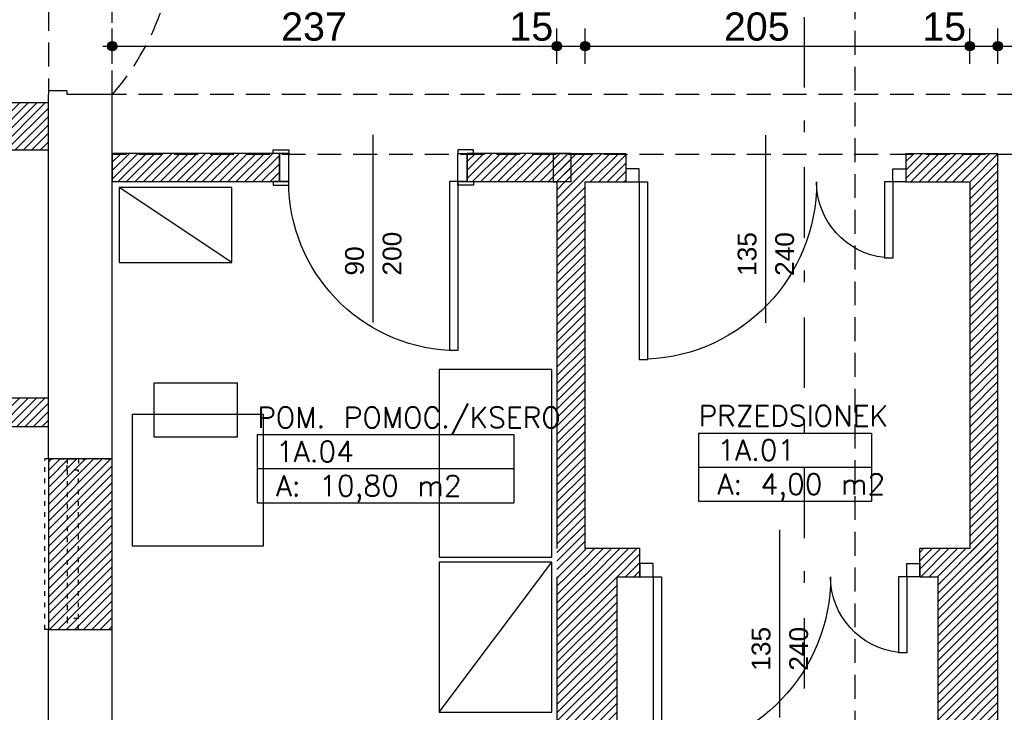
# Model space of a CAD drawing. Header units: inches. Extents: x 18487 to 24863, y 1480 to 5771.
# Tile 9 of 51: x 21151 to 21675, y 2413 to 2781. Entities that reach past the tile are written whole.
import ezdxf
from ezdxf.enums import TextEntityAlignment as Align

# ---------------------------------------------------------------- set-up
doc = ezdxf.new("R2010")
doc.units = ezdxf.units.IN
doc.header["$MEASUREMENT"] = 0
for name, pattern in [('CENTER2', [80, 37.5, -17.5, 6.25, -18.75]), ('DASHED', [19.05, 12.7, -6.35]), ('Przerywana', [6, 2.5, -3.5])]:
    doc.linetypes.add(name, pattern=pattern)
for name, color, linetype in [('_T meble', 7, 'Continuous'), ('_T sciany', 7, 'Continuous'), ('AA_PRZ_SCIANY_030', 7, 'Continuous'), ('AA_PRZERYWANE', 7, 'Continuous'), ('AA_STOLARKA DRZW_009', 7, 'Continuous'), ('AA_WIDOK_009', 7, 'Continuous'), ('ArchiCAD', 7, 'Continuous'), ('Window-Door Markers', 7, 'Continuous')]:
    doc.layers.add(name, color=color, linetype=linetype)
doc.styles.add('GENERATED_STYLE_16', font='txt')
doc.styles.add('GENERATED_STYLE_17', font='arial.ttf')
doc.styles.add('GENERATED_STYLE_20', font='txt')
doc.styles.get("Standard").update_dxf_attribs({"font": 'txt', "bigfont": 'BIGFONT.SHX'})
doc.dimstyles.new('Dimstyle_7', dxfattribs={"dimtxt": 15, "dimasz": 9.5, "dimexe": 0.18, "dimexo": 0.5, "dimgap": 0.09, "dimtad": 1, "dimdec": 0, "dimzin": 0, "dimdsep": 46, "dimtxsty": 'GENERATED_STYLE_20', "dimblk": 'ARROWHEAD_11', "dimblk1": 'ARROWHEAD_11', "dimblk2": 'ARROWHEAD_11', "dimcen": 0.09, "dimclrd": 220, "dimclre": 220, "dimclrt": 220, "dimadec": 1, "dimazin": 0, "dimtfac": 1, "dimtdec": 4, "dimtmove": 0, "dimatfit": 3, "dimfxl": 0, "dimtolj": 1, "dimtzin": 0, "dimarcsym": 0})
doc.dimstyles.new('Dimstyle_9', dxfattribs={"dimtxt": 15, "dimasz": 9.5, "dimexe": 0.18, "dimexo": 0.5, "dimgap": 0.09, "dimtad": 1, "dimtih": 1, "dimtoh": 1, "dimdec": 0, "dimzin": 0, "dimdsep": 46, "dimtxsty": 'GENERATED_STYLE_20', "dimblk": 'ARROWHEAD_11', "dimblk1": 'ARROWHEAD_11', "dimblk2": 'ARROWHEAD_11', "dimcen": 0.09, "dimclrd": 220, "dimclre": 220, "dimclrt": 220, "dimadec": 1, "dimazin": 0, "dimtfac": 1, "dimtdec": 4, "dimtmove": 0, "dimatfit": 3, "dimfxl": 0, "dimtolj": 1, "dimtzin": 0, "dimarcsym": 0})
pattern_1 = [(45, (0, 0), (-2.24506403, 2.24506403), [])]

# ---------------------------------------------------------------- blocks, each defined once
blk = doc.blocks.new('POM. POMOC._KSERO_1A.04_167', base_point=(21345.66, 2551.35))
at = {"layer": '_T sciany', "color": 160, "linetype": 'Continuous'}
for p, q in [((21277.39, 2560.41), (21277.39, 2524.17)), ((21277.39, 2560.41), (21413.94, 2560.41)), ((21413.94, 2560.41), (21413.94, 2524.17)), ((21277.39, 2542.29), (21413.94, 2542.29)), ((21277.39, 2524.17), (21413.94, 2524.17))]:
    blk.add_line(p, q, dxfattribs=at)
at = {"color": 0}
for tag in ['floor_f', 'ROOM_PERIM', 'ROOM_WALLS_SURF', 'ROOM_DOORS_SURF', 'ROOM_WINDS_SURF', 'ROOM_BASELEV', 'ROOM_HEIGHT', 'ROOM_NET_AREA', 'ROOM_REDUCED_AREA', 'ROOM_CALC_AREA', 'ROOM_VOLUME']:
    blk.add_attdef(tag, text='', height=200, dxfattribs=at).set_placement((21345.66, 2494.21), align=Align.BOTTOM_LEFT)
at = {"layer": '_T sciany', "color": 160}
for tag, p in [('ROOM_NAME', (21277.39, 2574.97)), ('ROOM_NUMBER', (21287.39, 2556.85)), ('ROOM_AREA', (21287.39, 2538.73))]:
    blk.add_attdef(tag, text='', height=11, dxfattribs=at).set_placement(p, align=Align.TOP_LEFT)
blk = doc.blocks.new('PRZEDSIONEK_1A.01_168', base_point=(21558.34, 2552.22))
at = {"layer": '_T sciany', "color": 160, "linetype": 'Continuous'}
for p, q in [((21512.32, 2561.28), (21512.32, 2525.04)), ((21512.32, 2561.28), (21604.36, 2561.28)), ((21604.36, 2561.28), (21604.36, 2525.04)), ((21512.32, 2543.16), (21604.36, 2543.16)), ((21512.32, 2525.04), (21604.36, 2525.04))]:
    blk.add_line(p, q, dxfattribs=at)
at = {"color": 0}
for tag in ['floor_f', 'ROOM_PERIM', 'ROOM_WALLS_SURF', 'ROOM_DOORS_SURF', 'ROOM_WINDS_SURF', 'ROOM_BASELEV', 'ROOM_HEIGHT', 'ROOM_NET_AREA', 'ROOM_REDUCED_AREA', 'ROOM_CALC_AREA', 'ROOM_VOLUME']:
    blk.add_attdef(tag, text='', height=200, dxfattribs=at).set_placement((21558.34, 2495.07), align=Align.BOTTOM_LEFT)
at = {"layer": '_T sciany', "color": 160}
for tag, p in [('ROOM_NAME', (21512.32, 2575.84)), ('ROOM_NUMBER', (21522.32, 2557.72)), ('ROOM_AREA', (21522.32, 2539.6))]:
    blk.add_attdef(tag, text='', height=11, dxfattribs=at).set_placement(p, align=Align.TOP_LEFT)
blk = doc.blocks.new('D1 -Tr 65_7')
at = {"color": 140, "linetype": 'Continuous'}
for p, q in [((45, 90), (40.555, 90)), ((40.555, 0), (40.555, 90)), ((45, 0), (45, 90)), ((-53.255, 0), (-53.255, 1.905)), ((-53.255, 1.905), (-45, 1.905)), ((-53.255, 0), (-53.255, 1.905)), ((-53.255, 1.905), (-45, 1.905)), ((-45, 0), (-53.255, 0)), ((-45, 0), (-53.255, 0)), ((-50, 0), (-45, 0)), ((-50, -15), (-50, 0)), ((-50, 0), (-45, 0)), ((-50, -15), (-50, 0)), ((-45, 1.905), (-45, 0)), ((-45, 1.905), (-45, 0)), ((-45, 0), (-45, -15)), ((-45, 0), (-45, -15)), ((45, 0), (40.555, 0)), ((53.255, 1.905), (45, 1.905)), ((45, 1.905), (45, 0)), ((53.255, 1.905), (45, 1.905)), ((45, 1.905), (45, 0)), ((50, 0), (45, 0)), ((45, 0), (45, -15)), ((45, 0), (53.255, 0)), ((50, 0), (45, 0)), ((45, 0), (45, -15)), ((45, 0), (53.255, 0)), ((50, -15), (50, 0)), ((50, -15), (50, 0)), ((53.255, 0), (53.255, 1.905)), ((53.255, 0), (53.255, 1.905)), ((-45, -15), (-53.255, -15)), ((-53.255, -15), (-53.255, -16.905)), ((-45, -15), (-53.255, -15)), ((-53.255, -15), (-53.255, -16.905)), ((-45, -15), (-50, -15)), ((-45, -15), (-50, -15)), ((-45, -16.905), (-45, -15)), ((-45, -16.905), (-45, -15)), ((45, -15), (50, -15)), ((45, -15), (53.255, -15)), ((45, -16.905), (45, -15)), ((45, -15), (50, -15)), ((45, -15), (53.255, -15)), ((45, -16.905), (45, -15)), ((53.255, -15), (53.255, -16.905)), ((53.255, -15), (53.255, -16.905)), ((-53.255, -16.905), (-45, -16.905)), ((-53.255, -16.905), (-45, -16.905)), ((53.255, -16.905), (45, -16.905)), ((53.255, -16.905), (45, -16.905))]:
    blk.add_line(p, q, dxfattribs=at)
blk.add_arc((45, 0), 90, 92.82748, 180, dxfattribs=at)
blk = doc.blocks.new('Window-Door Marker - 70_4120')
at = {"layer": 'ArchiCAD', "color": 140, "linetype": 'Continuous'}
blk.add_line((0, 75), (0, -25), dxfattribs=at)
blk = doc.blocks.new('WALL_1', base_point=(21444.46, 2702.64))
at = {"layer": '_T sciany'}
h = blk.add_hatch(dxfattribs=at)
h.set_pattern_fill('ANSI31', color=5, style=0, pattern_type=2)
h.set_pattern_definition(pattern_1)
h.paths.add_polyline_path([(21200.3, 2710.14), (21200.3, 2695.14), (21289.23, 2695.14), (21289.23, 2710.14)], flags=0)
h = blk.add_hatch(dxfattribs=at)
h.set_pattern_fill('ANSI31', color=5, style=0, pattern_type=2)
h.set_pattern_definition(pattern_1)
h.paths.add_polyline_path([(21389.23, 2710.14), (21389.23, 2695.14), (21444.46, 2695.14), (21444.46, 2710.14)], flags=0)
at = {"layer": '_T sciany', "color": 5, "linetype": 'Continuous'}
for p, q in [((21289.23, 2710.14), (21200.3, 2710.14)), ((21200.3, 2710.14), (21200.3, 2695.14)), ((21289.23, 2695.14), (21289.23, 2710.14)), ((21389.23, 2695.14), (21389.23, 2710.14)), ((21444.46, 2710.14), (21389.23, 2710.14)), ((21444.46, 2695.14), (21444.46, 2710.14)), ((21200.3, 2695.14), (21289.23, 2695.14)), ((21389.23, 2695.14), (21444.46, 2695.14))]:
    blk.add_line(p, q, dxfattribs=at)
at = {"layer": '_T sciany', "xscale": -1, "rotation": 180}
blk.add_blockref('D1 -Tr 65_7', (21339.23, 2695.14), dxfattribs=at)
at = {"layer": 'Window-Door Markers'}
ref = blk.add_blockref('Window-Door Marker - 70_4120', (21339.23, 2695.14), dxfattribs=dict(at, rotation=180))
ref.add_attrib('AC_WIDO_A_SIZE', '90', dxfattribs={"color": 255, "height": 10, "rotation": 90, "style": 'GENERATED_STYLE_17'}).set_placement((21337.19, 2645.14), align=Align.BOTTOM_LEFT)
ref.add_attrib('AC_WIDO_B_SIZE', '200', dxfattribs={"color": 255, "height": 10, "rotation": 90, "style": 'GENERATED_STYLE_17'}).set_placement((21357.19, 2645.14), align=Align.BOTTOM_LEFT)
blk = doc.blocks.new('D1 -Tr 65_361')
at = {"color": 140, "linetype": 'Continuous'}
for p, q in [((45, 90), (40.555, 90)), ((40.555, 0), (40.555, 90)), ((45, 0), (45, 90)), ((-53.255, 0), (-53.255, 1.905)), ((-53.255, 1.905), (-45, 1.905)), ((-53.255, 0), (-53.255, 1.905)), ((-53.255, 1.905), (-45, 1.905)), ((-45, 0), (-53.255, 0)), ((-45, 0), (-53.255, 0)), ((-50, 0), (-45, 0)), ((-50, -12), (-50, 0)), ((-50, 0), (-45, 0)), ((-50, -12), (-50, 0)), ((-45, 1.905), (-45, 0)), ((-45, 1.905), (-45, 0)), ((-45, 0), (-45, -12)), ((-45, 0), (-45, -12)), ((45, 0), (40.555, 0)), ((53.255, 1.905), (45, 1.905)), ((45, 1.905), (45, 0)), ((53.255, 1.905), (45, 1.905)), ((45, 1.905), (45, 0)), ((50, 0), (45, 0)), ((45, 0), (45, -12)), ((45, 0), (53.255, 0)), ((50, 0), (45, 0)), ((45, 0), (45, -12)), ((45, 0), (53.255, 0)), ((50, -12), (50, 0)), ((50, -12), (50, 0)), ((53.255, 0), (53.255, 1.905)), ((53.255, 0), (53.255, 1.905)), ((-45, -12), (-53.255, -12)), ((-53.255, -12), (-53.255, -13.905)), ((-45, -12), (-53.255, -12)), ((-53.255, -12), (-53.255, -13.905)), ((-53.255, -13.905), (-45, -13.905)), ((-53.255, -13.905), (-45, -13.905)), ((-45, -12), (-50, -12)), ((-45, -12), (-50, -12)), ((-45, -13.905), (-45, -12)), ((-45, -13.905), (-45, -12)), ((45, -12), (50, -12)), ((45, -12), (53.255, -12)), ((45, -13.905), (45, -12)), ((45, -12), (50, -12)), ((45, -12), (53.255, -12)), ((45, -13.905), (45, -12)), ((53.255, -13.905), (45, -13.905)), ((53.255, -13.905), (45, -13.905)), ((53.255, -12), (53.255, -13.905)), ((53.255, -12), (53.255, -13.905))]:
    blk.add_line(p, q, dxfattribs=at)
blk.add_arc((45, 0), 90, 92.82748, 180, dxfattribs=at)
blk = doc.blocks.new('Window-Door Marker - 70_4782')
at = {"layer": 'ArchiCAD', "color": 140, "linetype": 'Continuous'}
blk.add_line((0, -87), (0, 10), dxfattribs=at)
blk = doc.blocks.new('WALL_606', base_point=(21862.8, 2362.29))
at = {"layer": '_T sciany'}
h = blk.add_hatch(dxfattribs=at)
h.set_pattern_fill('ANSI31', color=5, style=0, pattern_type=2)
h.set_pattern_definition(pattern_1)
h.paths.add_polyline_path([(21671.67, 2368.29), (21671.67, 2356.29), (21675.4, 2356.29), (21675.4, 2368.29)], flags=0)
h = blk.add_hatch(dxfattribs=at)
h.set_pattern_fill('ANSI31', color=5, style=0, pattern_type=2)
h.set_pattern_definition(pattern_1)
h.paths.add_polyline_path([(21775.4, 2368.29), (21775.4, 2356.29), (21850.3, 2356.29), (21850.3, 2368.29)], flags=0)
at = {"layer": '_T sciany', "color": 5, "linetype": 'Continuous'}
for p, q in [((21675.4, 2368.29), (21671.67, 2368.29)), ((21675.4, 2356.29), (21675.4, 2368.29)), ((21775.4, 2356.29), (21775.4, 2368.29)), ((21850.3, 2368.29), (21775.4, 2368.29)), ((21671.67, 2356.29), (21675.4, 2356.29)), ((21775.4, 2356.29), (21850.3, 2356.29))]:
    blk.add_line(p, q, dxfattribs=at)
at = {"layer": '_T sciany', "xscale": -1}
blk.add_blockref('D1 -Tr 65_361', (21725.4, 2368.29), dxfattribs=at)
at = {"layer": 'Window-Door Markers'}
ref = blk.add_blockref('Window-Door Marker - 70_4782', (21725.4, 2356.29), dxfattribs=dict(at, rotation=180))
ref.add_attrib('AC_WIDO_A_SIZE', '90', dxfattribs={"color": 255, "height": 10, "rotation": 90, "style": 'GENERATED_STYLE_17'}).set_placement((21723.36, 2403.12), align=Align.BOTTOM_LEFT)
ref.add_attrib('AC_WIDO_B_SIZE', '200', dxfattribs={"color": 255, "height": 10, "rotation": 90, "style": 'GENERATED_STYLE_17'}).set_placement((21743.36, 2395.53), align=Align.BOTTOM_LEFT)
blk = doc.blocks.new('D2 65_360')
at = {"color": 140, "linetype": 'Continuous'}
for p, q in [((-67.5, 94.5), (-63.055, 94.5)), ((-67.5, 0), (-67.5, 94.5)), ((-63.055, 0), (-63.055, 94.5)), ((67.5, 40.5), (63.055, 40.5)), ((63.055, 0), (63.055, 40.5)), ((67.5, 0), (67.5, 40.5)), ((-74.5, 0), (-67.5, 0)), ((-74.5, -7), (-74.5, 0)), ((-67.5, 0), (-67.5, -7)), ((-67.5, 0), (-63.055, 0)), ((67.5, 0), (63.055, 0)), ((74.5, 0), (67.5, 0)), ((67.5, 0), (67.5, -7)), ((74.5, -7), (74.5, 0)), ((-67.5, -7), (-74.5, -7)), ((67.5, -7), (74.5, -7))]:
    blk.add_line(p, q, dxfattribs=at)
for centre, radius, start, end in [((-67.5, 0), 94.5, 0, 87.30696), ((67.5, 0), 40.5, 96.26332, 180)]:
    blk.add_arc(centre, radius, start, end, dxfattribs=at)
blk = doc.blocks.new('Window-Door Marker - 70_4781')
at = {"layer": 'ArchiCAD', "color": 140, "linetype": 'Continuous'}
blk.add_line((0, 75), (0, -25), dxfattribs=at)
blk = doc.blocks.new('WALL_609', base_point=(21664.17, 2492.21))
at = {"layer": '_T sciany'}
h = blk.add_hatch(dxfattribs=at)
h.set_pattern_fill('ANSI31', color=5, style=0, pattern_type=2)
h.set_pattern_definition(pattern_1)
h.paths.add_polyline_path([(21451.96, 2499.71), (21451.96, 2484.71), (21481.15, 2484.71), (21481.15, 2499.71)], flags=0)
h = blk.add_hatch(dxfattribs=at)
h.set_pattern_fill('ANSI31', color=5, style=0, pattern_type=2)
h.set_pattern_definition(pattern_1)
h.paths.add_polyline_path([(21630.15, 2499.71), (21630.15, 2484.71), (21671.67, 2484.71), (21656.67, 2499.71)], flags=0)
at = {"layer": '_T sciany', "color": 5, "linetype": 'Continuous'}
for p, q in [((21481.15, 2499.71), (21451.96, 2499.71)), ((21481.15, 2484.71), (21481.15, 2499.71)), ((21630.15, 2484.71), (21630.15, 2499.71)), ((21656.67, 2499.71), (21630.15, 2499.71)), ((21468.96, 2484.71), (21481.15, 2484.71)), ((21630.15, 2484.71), (21639.67, 2484.71))]:
    blk.add_line(p, q, dxfattribs=at)
at = {"layer": '_T sciany', "xscale": -1, "rotation": 180.0000000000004}
blk.add_blockref('D2 65_360', (21555.65, 2484.71), dxfattribs=at)
at = {"layer": 'Window-Door Markers'}
ref = blk.add_blockref('Window-Door Marker - 70_4781', (21555.65, 2484.71), dxfattribs=dict(at, rotation=180))
ref.add_attrib('AC_WIDO_A_SIZE', '135', dxfattribs={"color": 255, "height": 10, "rotation": 90, "style": 'GENERATED_STYLE_17'}).set_placement((21553.61, 2434.71), align=Align.BOTTOM_LEFT)
ref.add_attrib('AC_WIDO_B_SIZE', '240', dxfattribs={"color": 255, "height": 10, "rotation": 90, "style": 'GENERATED_STYLE_17'}).set_placement((21573.61, 2434.71), align=Align.BOTTOM_LEFT)
blk = doc.blocks.new('WALL_630', base_point=(20385.09, 2572.27))
at = {"layer": '_T sciany'}
h = blk.add_hatch(dxfattribs=at)
h.set_pattern_fill('ANSI31', color=5, style=0, pattern_type=2)
h.set_pattern_definition(pattern_1)
h.paths.add_polyline_path([(21166.3, 2564.77), (21166.3, 2579.77), (20956.91, 2579.77), (20956.91, 2564.77)], flags=0)
at = {"layer": '_T sciany', "color": 5, "linetype": 'Continuous'}
for p, q in [((21166.3, 2579.77), (20956.91, 2579.77)), ((21166.3, 2564.77), (21166.3, 2579.77)), ((20956.91, 2564.77), (21166.3, 2564.77))]:
    blk.add_line(p, q, dxfattribs=at)
blk = doc.blocks.new('WALL_638', base_point=(21664.17, 2492.21))
at = {"layer": '_T sciany'}
h = blk.add_hatch(dxfattribs=at)
h.set_pattern_fill('ANSI31', color=5, style=0, pattern_type=2)
h.set_pattern_definition(pattern_1)
h.paths.add_polyline_path([(21671.67, 2484.71), (21671.67, 2709.94), (21656.67, 2694.94), (21656.67, 2499.71)], flags=0)
at = {"layer": '_T sciany', "color": 5, "linetype": 'Continuous'}
for p, q in [((21671.67, 2484.71), (21671.67, 2709.94)), ((21656.67, 2694.94), (21656.67, 2499.71))]:
    blk.add_line(p, q, dxfattribs=at)
blk = doc.blocks.new('WALL_640', base_point=(21444.46, 2484.71))
at = {"layer": '_T sciany'}
h = blk.add_hatch(dxfattribs=at)
h.set_pattern_fill('ANSI31', color=5, style=0, pattern_type=2)
h.set_pattern_definition(pattern_1)
h.paths.add_polyline_path([(21451.96, 2694.94), (21436.96, 2694.94), (21436.96, 2499.71), (21451.96, 2499.71)], flags=0)
at = {"layer": '_T sciany', "color": 5, "linetype": 'Continuous'}
for p, q in [((21436.96, 2694.94), (21436.96, 2499.71)), ((21451.96, 2499.71), (21451.96, 2694.94))]:
    blk.add_line(p, q, dxfattribs=at)
blk = doc.blocks.new('D2 65_376')
at = {"color": 140, "linetype": 'Continuous'}
for p, q in [((-67.5, 94.5), (-63.055, 94.5)), ((-67.5, 0), (-67.5, 94.5)), ((-63.055, 0), (-63.055, 94.5)), ((67.5, 40.5), (63.055, 40.5)), ((63.055, 0), (63.055, 40.5)), ((67.5, 0), (67.5, 40.5)), ((-74.5, 0), (-67.5, 0)), ((-74.5, -7), (-74.5, 0)), ((-67.5, 0), (-67.5, -7)), ((-67.5, 0), (-63.055, 0)), ((67.5, 0), (63.055, 0)), ((74.5, 0), (67.5, 0)), ((67.5, 0), (67.5, -7)), ((74.5, -7), (74.5, 0)), ((-67.5, -7), (-74.5, -7)), ((67.5, -7), (74.5, -7))]:
    blk.add_line(p, q, dxfattribs=at)
for centre, radius, start, end in [((-67.5, 0), 94.5, 0, 87.30696), ((67.5, 0), 40.5, 96.26332, 180)]:
    blk.add_arc(centre, radius, start, end, dxfattribs=at)
blk = doc.blocks.new('WALL_660', base_point=(21664.17, 2492.21))
at = {"layer": '_T sciany'}
h = blk.add_hatch(dxfattribs=at)
h.set_pattern_fill('ANSI31', color=5, style=0, pattern_type=2)
h.set_pattern_definition(pattern_1)
h.paths.add_polyline_path([(21451.96, 2499.71), (21451.96, 2484.71), (21481.15, 2484.71), (21481.15, 2499.71)], flags=0)
h = blk.add_hatch(dxfattribs=at)
h.set_pattern_fill('ANSI31', color=5, style=0, pattern_type=2)
h.set_pattern_definition(pattern_1)
h.paths.add_polyline_path([(21630.15, 2499.71), (21630.15, 2484.71), (21664.17, 2484.71), (21664.17, 2499.71)], flags=0)
at = {"layer": '_T sciany', "color": 5, "linetype": 'Continuous'}
for p, q in [((21481.15, 2499.71), (21451.96, 2499.71)), ((21481.15, 2484.71), (21481.15, 2499.71)), ((21630.15, 2484.71), (21630.15, 2499.71)), ((21656.67, 2499.71), (21630.15, 2499.71)), ((21468.96, 2484.71), (21481.15, 2484.71)), ((21630.15, 2484.71), (21639.67, 2484.71))]:
    blk.add_line(p, q, dxfattribs=at)
at = {"layer": '_T sciany', "xscale": -1, "rotation": 180.0000000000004}
blk.add_blockref('D2 65_376', (21555.65, 2484.71), dxfattribs=at)
at = {"layer": 'Window-Door Markers'}
ref = blk.add_blockref('Window-Door Marker - 70_4781', (21555.65, 2484.71), dxfattribs=dict(at, rotation=180))
ref.add_attrib('AC_WIDO_A_SIZE', '135', dxfattribs={"color": 255, "height": 10, "rotation": 90, "style": 'GENERATED_STYLE_17'}).set_placement((21553.61, 2434.71), align=Align.BOTTOM_LEFT)
ref.add_attrib('AC_WIDO_B_SIZE', '240', dxfattribs={"color": 255, "height": 10, "rotation": 90, "style": 'GENERATED_STYLE_17'}).set_placement((21573.61, 2434.71), align=Align.BOTTOM_LEFT)
blk = doc.blocks.new('D2 65_384')
at = {"color": 140, "linetype": 'Continuous'}
for p, q in [((-67.5, 94.5), (-63.055, 94.5)), ((-67.5, 0), (-67.5, 94.5)), ((-63.055, 0), (-63.055, 94.5)), ((67.5, 40.5), (63.055, 40.5)), ((63.055, 0), (63.055, 40.5)), ((67.5, 0), (67.5, 40.5)), ((-74.5, 0), (-67.5, 0)), ((-74.5, -7), (-74.5, 0)), ((-67.5, 0), (-67.5, -7)), ((-67.5, 0), (-63.055, 0)), ((67.5, 0), (63.055, 0)), ((74.5, 0), (67.5, 0)), ((67.5, 0), (67.5, -7)), ((74.5, -7), (74.5, 0)), ((-67.5, -7), (-74.5, -7)), ((67.5, -7), (74.5, -7))]:
    blk.add_line(p, q, dxfattribs=at)
for centre, radius, start, end in [((-67.5, 0), 94.5, 0, 87.30696), ((67.5, 0), 40.5, 96.26332, 180)]:
    blk.add_arc(centre, radius, start, end, dxfattribs=at)
blk = doc.blocks.new('Window-Door Marker - 70_4799')
at = {"layer": 'ArchiCAD', "color": 140, "linetype": 'Continuous'}
blk.add_line((0, -90), (0, 10), dxfattribs=at)
blk = doc.blocks.new('WALL_675', base_point=(21435.04, 2702.44))
at = {"layer": '_T sciany'}
h = blk.add_hatch(dxfattribs=at)
h.set_pattern_fill('ANSI31', color=5, style=0, pattern_type=2)
h.set_pattern_definition(pattern_1)
h.paths.add_polyline_path([(21473.69, 2694.94), (21473.69, 2709.94), (21435.04, 2709.94), (21435.04, 2694.94)], flags=0)
h = blk.add_hatch(dxfattribs=at)
h.set_pattern_fill('ANSI31', color=5, style=0, pattern_type=2)
h.set_pattern_definition(pattern_1)
h.paths.add_polyline_path([(21656.67, 2694.94), (21671.67, 2709.94), (21622.69, 2709.94), (21622.69, 2694.94)], flags=0)
at = {"layer": '_T sciany', "color": 5, "linetype": 'Continuous'}
for p, q in [((21473.69, 2709.94), (21435.04, 2709.94)), ((21435.04, 2709.94), (21435.04, 2694.94)), ((21473.69, 2709.94), (21473.69, 2694.94)), ((21622.69, 2709.94), (21622.69, 2694.94)), ((21671.67, 2709.94), (21622.69, 2709.94)), ((21435.04, 2694.94), (21436.96, 2694.94)), ((21451.96, 2694.94), (21473.69, 2694.94)), ((21622.69, 2694.94), (21656.67, 2694.94))]:
    blk.add_line(p, q, dxfattribs=at)
at = {"layer": '_T sciany', "xscale": -1, "rotation": 180.0000000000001}
blk.add_blockref('D2 65_384', (21548.19, 2694.94), dxfattribs=at)
at = {"layer": 'Window-Door Markers'}
ref = blk.add_blockref('Window-Door Marker - 70_4799', (21548.19, 2709.94), dxfattribs=at)
ref.add_attrib('AC_WIDO_A_SIZE', '135', dxfattribs={"color": 255, "height": 10, "rotation": 90, "style": 'GENERATED_STYLE_17'}).set_placement((21546.15, 2644.94), align=Align.BOTTOM_LEFT)
ref.add_attrib('AC_WIDO_B_SIZE', '240', dxfattribs={"color": 255, "height": 10, "rotation": 90, "style": 'GENERATED_STYLE_17'}).set_placement((21566.15, 2644.94), align=Align.BOTTOM_LEFT)
blk = doc.blocks.new('WALL_676', base_point=(21664.17, 2492.21))
at = {"layer": '_T sciany'}
h = blk.add_hatch(dxfattribs=at)
h.set_pattern_fill('ANSI31', color=5, style=0, pattern_type=2)
h.set_pattern_definition(pattern_1)
h.paths.add_polyline_path([(21671.67, 2492.21), (21671.67, 2709.94), (21656.67, 2694.94), (21656.67, 2492.21)], flags=0)
at = {"layer": '_T sciany', "color": 5, "linetype": 'Continuous'}
for p, q in [((21671.67, 2492.21), (21671.67, 2709.94)), ((21656.67, 2694.94), (21656.67, 2499.71))]:
    blk.add_line(p, q, dxfattribs=at)
blk = doc.blocks.new('WALL_678', base_point=(21444.46, 2484.71))
at = {"layer": '_T sciany'}
h = blk.add_hatch(dxfattribs=at)
h.set_pattern_fill('ANSI31', color=5, style=0, pattern_type=2)
h.set_pattern_definition(pattern_1)
h.paths.add_polyline_path([(21451.96, 2484.71), (21451.96, 2694.94), (21436.96, 2694.94), (21436.96, 2484.71)], flags=0)
at = {"layer": '_T sciany', "color": 5, "linetype": 'Continuous'}
for p, q in [((21436.96, 2694.94), (21436.96, 2499.71)), ((21451.96, 2499.71), (21451.96, 2694.94))]:
    blk.add_line(p, q, dxfattribs=at)
blk = doc.blocks.new('WALL_691', base_point=(21123.55, 2724.57))
at = {"layer": '_T sciany'}
h = blk.add_hatch(dxfattribs=at)
h.set_pattern_fill('ANSI31', color=5, style=0, pattern_type=2)
h.set_pattern_definition(pattern_1)
h.paths.add_polyline_path([(21123.55, 2712.07), (21166.3, 2712.07), (21166.3, 2737.07), (21123.55, 2737.07)], flags=0)
at = {"layer": '_T sciany', "color": 5, "linetype": 'Continuous'}
for p, q in [((21166.3, 2737.07), (21123.55, 2737.07)), ((21123.55, 2737.07), (21123.55, 2712.07)), ((21166.3, 2712.07), (21166.3, 2737.07)), ((21123.55, 2712.07), (21166.3, 2712.07))]:
    blk.add_line(p, q, dxfattribs=at)
blk = doc.blocks.new('WALL_696', base_point=(21166.3, 2547.45))
at = {"layer": '_T sciany'}
h = blk.add_hatch(dxfattribs=at)
h.set_pattern_fill('ANSI31', color=5, style=0, pattern_type=2)
h.set_pattern_definition(pattern_1)
h.paths.add_polyline_path([(21166.3, 2547.45), (21166.3, 2456.57), (21200.3, 2456.57), (21200.3, 2547.45)], flags=0)
at = {"layer": '_T sciany', "color": 5, "linetype": 'Continuous'}
for p, q in [((21166.3, 2547.45), (21166.3, 2456.57)), ((21200.3, 2547.45), (21166.3, 2547.45)), ((21200.3, 2456.57), (21200.3, 2547.45)), ((21166.3, 2456.57), (21200.3, 2456.57))]:
    blk.add_line(p, q, dxfattribs=at)
blk = doc.blocks.new('WALL_699', base_point=(21452.96, 2197.05))
at = {"layer": '_T sciany'}
h = blk.add_hatch(dxfattribs=at)
h.set_pattern_fill('ANSI31', color=5, style=0, pattern_type=2)
h.set_pattern_definition(pattern_1)
h.paths.add_polyline_path([(21468.96, 2197.05), (21468.96, 2484.71), (21436.96, 2484.71), (21436.96, 2197.05)], flags=0)
at = {"layer": '_T sciany', "color": 5, "linetype": 'Continuous'}
for p, q in [((21436.96, 2484.71), (21436.96, 2197.05)), ((21468.96, 2197.05), (21468.96, 2484.71)), ((21436.96, 2197.05), (21468.96, 2197.05))]:
    blk.add_line(p, q, dxfattribs=at)
blk = doc.blocks.new('WALL_709', base_point=(21655.67, 2197.57))
at = {"layer": '_T sciany'}
h = blk.add_hatch(dxfattribs=at)
h.set_pattern_fill('ANSI31', color=5, style=0, pattern_type=2)
h.set_pattern_definition(pattern_1)
h.paths.add_polyline_path([(21671.67, 2197.57), (21671.67, 2484.71), (21639.67, 2484.71), (21639.67, 2197.57)], flags=0)
at = {"layer": '_T sciany', "color": 5, "linetype": 'Continuous'}
for p, q in [((21639.67, 2484.71), (21639.67, 2197.57)), ((21671.67, 2368.29), (21671.67, 2484.71)), ((21671.67, 2197.57), (21671.67, 2356.29)), ((21639.67, 2197.57), (21671.67, 2197.57))]:
    blk.add_line(p, q, dxfattribs=at)
blk = doc.blocks.new('PLN_Regał')
at = {"layer": '_T meble', "color": 0, "linetype": 'ByBlock'}
for p, q in [((0, 0), (60, 0)), ((0, -60), (0, 0)), ((60, 0), (0, -60)), ((60, 0), (60, -60)), ((60, -60), (0, -60))]:
    blk.add_line(p, q, dxfattribs=at)
blk = doc.blocks.new('Table 120x80 65_3993')
at = {"layer": '_T meble', "color": 0, "linetype": 'Continuous'}
for p, q in [((-50, -60), (-50, 0)), ((-50, 0), (50, 0)), ((50, 0), (50, -60)), ((50, -60), (-50, -60))]:
    blk.add_line(p, q, dxfattribs=at)
blk = doc.blocks.new('*D426')
at = {"layer": 'ArchiCAD', "color": 220, "linetype": 'Continuous'}
for p, q in [((19973.81, 2926.76), (19966.94, 2926.76)), ((19985.69, 2926.76), (19978.81, 2926.76)), ((19976.31, 2739.57), (19976.31, 2924.26)), ((19973.81, 2737.07), (19966.94, 2737.07)), ((19985.69, 2737.07), (19978.81, 2737.07))]:
    blk.add_line(p, q, dxfattribs=at)
at = {"layer": 'ArchiCAD', "color": 220, "linetype": 'Continuous', "const_width": 2.5}
for points in [[(19975.06, 2926.76, 1), (19977.56, 2926.76, 1)], [(19975.06, 2737.07, 1), (19977.56, 2737.07, 1)]]:
    blk.add_lwpolyline(points, format="xyb", close=True, dxfattribs=at)
at = {"layer": 'ArchiCAD', "color": 220, "linetype": 'Continuous'}
for centre in [(19976.31, 2926.76), (19976.31, 2737.07)]:
    blk.add_circle(centre, 2.5, dxfattribs=at)
at = {"layer": 'ArchiCAD', "color": 220, "char_height": 15, "attachment_point": 1, "rotation": 90}
for s, insert in [('\\A1;{\\fArial Europa Srodkowa|b0|i0|c0|p34;\\C220;25}', (19958.31, 2901.5)), ('\\A1;{\\fArial Europa Srodkowa|b0|i0|c0|p34;\\C220;190}', (19958.31, 2803.46))]:
    blk.add_mtext(s, dxfattribs=dict(at, insert=insert))
blk = doc.blocks.new('ARROWHEAD_11')
at = {"color": 0, "linetype": 'Continuous'}
blk.add_line((0, 0), (-1, 0), dxfattribs=at)
at = {"color": 0, "linetype": 'Continuous', "const_width": 0.25}
blk.add_lwpolyline([(-0.125, 0, 1), (0.125, 0, 1)], format="xyb", close=True, dxfattribs=at)
blk = doc.blocks.new('*D427')
at = {"layer": 'ArchiCAD', "color": 220, "linetype": 'Continuous'}
for p, q in [((19973.81, 2951.76), (19966.94, 2951.76)), ((19985.69, 2951.76), (19978.81, 2951.76)), ((19976.31, 2929.26), (19976.31, 2949.26)), ((19973.81, 2926.76), (19966.94, 2926.76)), ((19985.69, 2926.76), (19978.81, 2926.76))]:
    blk.add_line(p, q, dxfattribs=at)
at = {"layer": 'ArchiCAD', "color": 220, "linetype": 'Continuous', "const_width": 2.5}
for points in [[(19975.06, 2951.76, 1), (19977.56, 2951.76, 1)], [(19975.06, 2926.76, 1), (19977.56, 2926.76, 1)]]:
    blk.add_lwpolyline(points, format="xyb", close=True, dxfattribs=at)
at = {"layer": 'ArchiCAD', "color": 220, "linetype": 'Continuous'}
for centre in [(19976.31, 2951.76), (19976.31, 2926.76)]:
    blk.add_circle(centre, 2.5, dxfattribs=at)
blk = doc.blocks.new('*D497')
at = {"layer": 'ArchiCAD', "color": 220, "linetype": 'Continuous'}
for p, q in [((21200.3, 2769.72), (21200.3, 2776.59)), ((21436.96, 2769.72), (21436.96, 2776.59)), ((21195.3, 2767.22), (21197.8, 2767.22)), ((21202.8, 2767.22), (21434.46, 2767.22)), ((21200.3, 2757.84), (21200.3, 2764.72)), ((21436.96, 2757.84), (21436.96, 2764.72))]:
    blk.add_line(p, q, dxfattribs=at)
at = {"layer": 'ArchiCAD', "color": 220, "linetype": 'Continuous', "const_width": 2.5}
for points in [[(21199.05, 2767.22, 1), (21201.55, 2767.22, 1)], [(21435.71, 2767.22, 1), (21438.21, 2767.22, 1)]]:
    blk.add_lwpolyline(points, format="xyb", close=True, dxfattribs=at)
at = {"layer": 'ArchiCAD', "color": 220, "linetype": 'Continuous'}
for centre in [(21200.3, 2767.22), (21436.96, 2767.22)]:
    blk.add_circle(centre, 2.5, dxfattribs=at)
at = {"layer": 'ArchiCAD', "color": 220, "char_height": 15, "attachment_point": 1}
for s, insert in [('\\A1;{\\fArial Europa Srodkowa|b0|i0|c0|p34;\\C220;237}', (21290.17, 2785.22)), ('\\A1;{\\fArial Europa Srodkowa|b0|i0|c0|p34;\\C220;15}', (21411.69, 2785.22))]:
    blk.add_mtext(s, dxfattribs=dict(at, insert=insert))
blk = doc.blocks.new('*D498')
at = {"layer": 'ArchiCAD', "color": 220, "linetype": 'Continuous'}
for p, q in [((21436.96, 2769.72), (21436.96, 2776.59)), ((21451.96, 2769.72), (21451.96, 2776.59)), ((21439.46, 2767.22), (21449.46, 2767.22)), ((21436.96, 2757.84), (21436.96, 2764.72)), ((21451.96, 2757.84), (21451.96, 2764.72))]:
    blk.add_line(p, q, dxfattribs=at)
at = {"layer": 'ArchiCAD', "color": 220, "linetype": 'Continuous', "const_width": 2.5}
for points in [[(21435.71, 2767.22, 1), (21438.21, 2767.22, 1)], [(21450.71, 2767.22, 1), (21453.21, 2767.22, 1)]]:
    blk.add_lwpolyline(points, format="xyb", close=True, dxfattribs=at)
at = {"layer": 'ArchiCAD', "color": 220, "linetype": 'Continuous'}
for centre in [(21436.96, 2767.22), (21451.96, 2767.22)]:
    blk.add_circle(centre, 2.5, dxfattribs=at)
blk = doc.blocks.new('*D499')
at = {"layer": 'ArchiCAD', "color": 220, "linetype": 'Continuous'}
for p, q in [((21451.96, 2769.72), (21451.96, 2776.59)), ((21656.67, 2769.72), (21656.67, 2776.59)), ((21454.46, 2767.22), (21654.17, 2767.22)), ((21451.96, 2757.84), (21451.96, 2764.72)), ((21656.67, 2757.84), (21656.67, 2764.72))]:
    blk.add_line(p, q, dxfattribs=at)
at = {"layer": 'ArchiCAD', "color": 220, "linetype": 'Continuous', "const_width": 2.5}
for points in [[(21450.71, 2767.22, 1), (21453.21, 2767.22, 1)], [(21655.42, 2767.22, 1), (21657.92, 2767.22, 1)]]:
    blk.add_lwpolyline(points, format="xyb", close=True, dxfattribs=at)
at = {"layer": 'ArchiCAD', "color": 220, "linetype": 'Continuous'}
for centre in [(21451.96, 2767.22), (21656.67, 2767.22)]:
    blk.add_circle(centre, 2.5, dxfattribs=at)
at = {"layer": 'ArchiCAD', "color": 220, "char_height": 15, "attachment_point": 1}
for s, insert in [('\\A1;{\\fArial Europa Srodkowa|b0|i0|c0|p34;\\C220;205}', (21525.86, 2785.22)), ('\\A1;{\\fArial Europa Srodkowa|b0|i0|c0|p34;\\C220;15}', (21631.41, 2785.22))]:
    blk.add_mtext(s, dxfattribs=dict(at, insert=insert))
blk = doc.blocks.new('*D500')
at = {"layer": 'ArchiCAD', "color": 220, "linetype": 'Continuous'}
for p, q in [((21656.67, 2769.72), (21656.67, 2776.59)), ((21671.67, 2769.72), (21671.67, 2776.59)), ((21659.17, 2767.22), (21669.17, 2767.22)), ((21656.67, 2757.84), (21656.67, 2764.72)), ((21671.67, 2757.84), (21671.67, 2764.72))]:
    blk.add_line(p, q, dxfattribs=at)
at = {"layer": 'ArchiCAD', "color": 220, "linetype": 'Continuous', "const_width": 2.5}
for points in [[(21655.42, 2767.22, 1), (21657.92, 2767.22, 1)], [(21670.42, 2767.22, 1), (21672.92, 2767.22, 1)]]:
    blk.add_lwpolyline(points, format="xyb", close=True, dxfattribs=at)
at = {"layer": 'ArchiCAD', "color": 220, "linetype": 'Continuous'}
for centre in [(21656.67, 2767.22), (21671.67, 2767.22)]:
    blk.add_circle(centre, 2.5, dxfattribs=at)
blk = doc.blocks.new('*D501')
at = {"layer": 'ArchiCAD', "color": 220, "linetype": 'Continuous'}
for p, q in [((21671.67, 2769.72), (21671.67, 2776.59)), ((21850.3, 2769.72), (21850.3, 2776.59)), ((21674.17, 2767.22), (21847.8, 2767.22)), ((21671.67, 2757.84), (21671.67, 2764.72)), ((21850.3, 2757.84), (21850.3, 2764.72))]:
    blk.add_line(p, q, dxfattribs=at)
at = {"layer": 'ArchiCAD', "color": 220, "linetype": 'Continuous', "const_width": 2.5}
for points in [[(21670.42, 2767.22, 1), (21672.92, 2767.22, 1)], [(21849.05, 2767.22, 1), (21851.55, 2767.22, 1)]]:
    blk.add_lwpolyline(points, format="xyb", close=True, dxfattribs=at)
at = {"layer": 'ArchiCAD', "color": 220, "linetype": 'Continuous'}
for centre in [(21671.67, 2767.22), (21850.3, 2767.22)]:
    blk.add_circle(centre, 2.5, dxfattribs=at)
at = {"layer": 'ArchiCAD', "color": 220, "char_height": 15, "attachment_point": 1}
for s, insert in [('\\A1;{\\fArial Europa Srodkowa|b0|i0|c0|p34;\\C220;179}', (21732.53, 2785.22)), ('\\A1;{\\fArial Europa Srodkowa|b0|i0|c0|p34;\\C220;25}', (21825.04, 2785.22))]:
    blk.add_mtext(s, dxfattribs=dict(at, insert=insert))
blk = doc.blocks.new('*D502')
at = {"layer": 'ArchiCAD', "color": 220, "linetype": 'Continuous'}
for p, q in [((21850.3, 2769.72), (21850.3, 2776.59)), ((21875.3, 2769.72), (21875.3, 2776.59)), ((21852.8, 2767.22), (21872.8, 2767.22)), ((21850.3, 2757.84), (21850.3, 2764.72)), ((21875.3, 2757.84), (21875.3, 2764.72))]:
    blk.add_line(p, q, dxfattribs=at)
at = {"layer": 'ArchiCAD', "color": 220, "linetype": 'Continuous', "const_width": 2.5}
for points in [[(21849.05, 2767.22, 1), (21851.55, 2767.22, 1)], [(21874.05, 2767.22, 1), (21876.55, 2767.22, 1)]]:
    blk.add_lwpolyline(points, format="xyb", close=True, dxfattribs=at)
at = {"layer": 'ArchiCAD', "color": 220, "linetype": 'Continuous'}
for centre in [(21850.3, 2767.22), (21875.3, 2767.22)]:
    blk.add_circle(centre, 2.5, dxfattribs=at)
blk = doc.blocks.new('*D503')
at = {"layer": 'ArchiCAD', "color": 220, "linetype": 'Continuous'}
for p, q in [((21875.3, 2769.72), (21875.3, 2776.59)), ((22122.3, 2769.72), (22122.3, 2776.59)), ((21877.8, 2767.22), (22119.8, 2767.22)), ((22124.8, 2767.22), (22127.3, 2767.22)), ((21875.3, 2757.84), (21875.3, 2764.72)), ((22122.3, 2757.84), (22122.3, 2764.72))]:
    blk.add_line(p, q, dxfattribs=at)
at = {"layer": 'ArchiCAD', "color": 220, "linetype": 'Continuous', "const_width": 2.5}
for points in [[(21874.05, 2767.22, 1), (21876.55, 2767.22, 1)], [(22121.05, 2767.22, 1), (22123.55, 2767.22, 1)]]:
    blk.add_lwpolyline(points, format="xyb", close=True, dxfattribs=at)
at = {"layer": 'ArchiCAD', "color": 220, "linetype": 'Continuous'}
for centre in [(21875.3, 2767.22), (22122.3, 2767.22)]:
    blk.add_circle(centre, 2.5, dxfattribs=at)
at = {"layer": 'ArchiCAD', "color": 220, "insert": (21981.73, 2785.22), "char_height": 15, "attachment_point": 1}
blk.add_mtext('\\A1;{\\fArial Europa Srodkowa|b0|i0|c0|p34;\\C220;247}', dxfattribs=at)

msp = doc.modelspace()

# ---------------------------------------------------------------- linework, layer by layer
at = {"layer": '_T sciany', "color": 30, "linetype": 'Continuous'}
for p, q in [((21222.65, 2587.93), (21266.77, 2587.93)), ((21222.65, 2559.03), (21222.65, 2587.93)), ((21222.65, 2587.93), (21266.77, 2587.93)), ((21222.65, 2559.03), (21222.65, 2587.93)), ((21266.77, 2587.93), (21266.77, 2559.03)), ((21266.77, 2587.93), (21266.77, 2559.03)), ((21280.83, 2571.22), (21210.83, 2571.22)), ((21210.83, 2571.22), (21210.83, 2501.22)), ((21280.83, 2571.22), (21210.83, 2571.22)), ((21210.83, 2571.22), (21210.83, 2501.22)), ((21280.83, 2501.22), (21280.83, 2571.22)), ((21280.83, 2501.22), (21280.83, 2571.22)), ((21266.77, 2559.03), (21222.65, 2559.03)), ((21266.77, 2559.03), (21222.65, 2559.03)), ((21210.83, 2501.22), (21280.83, 2501.22)), ((21210.83, 2501.22), (21280.83, 2501.22))]:
    msp.add_line(p, q, dxfattribs=at)
at = {"layer": 'AA_PRZ_SCIANY_030', "color": 150, "linetype": 'CENTER2'}
msp.add_line((21568.54, 4062.76), (21568.54, 2023.49), dxfattribs=at)
at = {"layer": 'AA_PRZ_SCIANY_030', "color": 252, "linetype": 'Continuous'}
for p, q in [((21176.3, 2743.57), (21166.3, 2743.57)), ((21166.3, 2743.57), (21166.3, 2741.57)), ((21166.3, 2547.57), (21166.3, 2741.57)), ((21176.3, 2741.57), (21176.3, 2743.57)), ((21200.3, 2741.57), (21176.3, 2741.57)), ((21200.3, 2547.57), (21200.3, 2741.57)), ((21166.3, 2204.57), (21166.3, 2456.57)), ((21200.3, 2238.57), (21200.3, 2456.57))]:
    msp.add_line(p, q, dxfattribs=at)
at = {"layer": 'AA_PRZ_SCIANY_030', "color": 252, "linetype": 'Przerywana'}
for p, q in [((21166.3, 2547.57), (21200.3, 2547.57)), ((21166.3, 2456.57), (21200.3, 2456.57))]:
    msp.add_line(p, q, dxfattribs=at)
at = {"layer": 'AA_PRZERYWANE', "color": 252, "linetype": 'DASHED'}
for p, q in [((21166.3, 2921.57), (21166.3, 2743.57)), ((21200.3, 2741.57), (21200.3, 2923.57)), ((22122.3, 2741.57), (21200.3, 2741.57)), ((22122.3, 2709.57), (21200.3, 2709.57))]:
    msp.add_line(p, q, dxfattribs=at)
at = {"layer": 'AA_PRZERYWANE', "color": 251, "linetype": 'DASHED'}
msp.add_arc((21095.53, 2832.57), 138.78, 319.026, 40.974, dxfattribs=at)
at = {"layer": 'AA_STOLARKA DRZW_009', "color": 252, "linetype": 'Przerywana'}
for p, q in [((21176.3, 2547.57), (21176.3, 2456.57)), ((21176.3, 2541.57), (21176.3, 2547.57)), ((21176.3, 2547.57), (21182.3, 2547.57)), ((21182.3, 2547.57), (21182.3, 2541.57)), ((21182.3, 2541.57), (21176.3, 2541.57)), ((21182.3, 2462.57), (21182.3, 2541.57)), ((21176.3, 2462.57), (21176.3, 2456.57)), ((21182.3, 2462.57), (21176.3, 2462.57)), ((21182.3, 2456.57), (21182.3, 2462.57)), ((21176.3, 2456.57), (21182.3, 2456.57))]:
    msp.add_line(p, q, dxfattribs=at)
at = {"layer": 'AA_WIDOK_009', "color": 252, "linetype": 'DASHED'}
msp.add_line((21595.73, 2286.41), (21595.73, 5486.31), dxfattribs=at)
at = {"layer": 'AA_WIDOK_009', "color": 252, "linetype": 'Przerywana'}
for p, q in [((21166.3, 2547.57), (21164.3, 2547.57)), ((21164.3, 2456.57), (21164.3, 2547.57)), ((21200.3, 2456.57), (21200.3, 2547.57)), ((21166.3, 2456.57), (21164.3, 2456.57))]:
    msp.add_line(p, q, dxfattribs=at)

# ---------------------------------------------------------------- block references
at = {"layer": '_T meble', "color": 162, "linetype": 'Continuous', "xscale": -1, "yscale": 0.6666666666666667, "rotation": 180}
msp.add_blockref('PLN_Regał', (21203.86, 2651.99), dxfattribs=at)
at = {"layer": '_T meble', "color": 162, "xscale": -1, "rotation": 270}
msp.add_blockref('Table 120x80 65_3993', (21434.24, 2545.18), dxfattribs=at)
at = {"layer": '_T meble', "color": 162, "linetype": 'Continuous', "xscale": -1.333333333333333, "rotation": 90}
msp.add_blockref('PLN_Regał', (21374.22, 2492.55), dxfattribs=at)
at = {"layer": '_T sciany', "color": 5}
for name, p in [('WALL_691', (21123.55, 2724.57)), ('WALL_1', (21444.46, 2702.64)), ('WALL_675', (21435.04, 2702.44)), ('WALL_638', (21664.17, 2492.21)), ('WALL_676', (21664.17, 2492.21)), ('WALL_640', (21444.46, 2484.71)), ('WALL_678', (21444.46, 2484.71)), ('WALL_630', (20385.09, 2572.27)), ('WALL_696', (21166.3, 2547.45)), ('WALL_609', (21664.17, 2492.21)), ('WALL_660', (21664.17, 2492.21)), ('WALL_699', (21452.96, 2197.05)), ('WALL_709', (21655.67, 2197.57)), ('WALL_606', (21862.8, 2362.29))]:
    msp.add_blockref(name, p, dxfattribs=at)
at = {"layer": '_T sciany', "color": 254, "linetype": 'Continuous'}
ref = msp.add_blockref('POM. POMOC._KSERO_1A.04_167', (21345.66, 2551.35), dxfattribs=at)
ref.add_attrib('ROOM_NAME', 'POM. POMOC./KSERO', dxfattribs={"color": 160, "linetype": 'Continuous', "height": 11}).set_placement((21277.39, 2574.97), align=Align.TOP_LEFT)
ref.add_attrib('ROOM_NUMBER', '1A.04', dxfattribs={"color": 160, "linetype": 'Continuous', "height": 11}).set_placement((21287.39, 2556.85), align=Align.TOP_LEFT)
ref.add_attrib('ROOM_AREA', 'A: 10,80 m2', dxfattribs={"color": 160, "linetype": 'Continuous', "height": 11}).set_placement((21287.39, 2538.73), align=Align.TOP_LEFT)
ref = msp.add_blockref('PRZEDSIONEK_1A.01_168', (21558.34, 2552.22), dxfattribs=at)
ref.add_attrib('ROOM_NAME', 'PRZEDSIONEK', dxfattribs={"color": 160, "linetype": 'Continuous', "height": 11}).set_placement((21512.32, 2575.84), align=Align.TOP_LEFT)
ref.add_attrib('ROOM_NUMBER', '1A.01', dxfattribs={"color": 160, "linetype": 'Continuous', "height": 11}).set_placement((21522.32, 2557.72), align=Align.TOP_LEFT)
ref.add_attrib('ROOM_AREA', 'A: 4,00 m2', dxfattribs={"color": 160, "linetype": 'Continuous', "height": 11}).set_placement((21522.32, 2539.6), align=Align.TOP_LEFT)

# ---------------------------------------------------------------- dimensions: what is measured, and where the dimension line sits
at = {"layer": 'ArchiCAD', "color": 220, "linetype": 'Continuous'}
for p1, p2, picture, middle in [((21166.3, 2926.76), (20407.09, 2951.76), '*D427', (19965.81, 2907.19)), ((20795.98, 2737.07), (21166.3, 2926.76), '*D426', (19965.81, 2809.15))]:
    dim = msp.add_linear_dim(base=(19976.31, 2238.57), p1=p1, p2=p2, angle=90, dimstyle='Dimstyle_7', dxfattribs=at)
    dim.commit()
    dim.dimension.update_dxf_attribs({"geometry": picture, "text_midpoint": middle})
for p1, p2, picture, middle in [((21200.3, 2695.14), (21436.96, 2593.57), '*D497', (21295.87, 2777.72)), ((21451.96, 2593.57), (21656.67, 2492.21), '*D499', (21531.55, 2777.72)), ((21671.67, 2597.32), (21850.3, 2672.91), '*D501', (21738.22, 2777.72)), ((21875.3, 2672.91), (22122.3, 2752.57), '*D503', (21987.42, 2777.72)), ((21436.96, 2593.57), (21451.96, 2593.57), '*D498', (21417.38, 2777.72)), ((21656.67, 2492.21), (21671.67, 2597.32), '*D500', (21637.1, 2777.72)), ((21850.3, 2672.91), (21875.3, 2672.91), '*D502', (21830.73, 2777.72))]:
    dim = msp.add_linear_dim(base=(21436.96, 2767.22), p1=p1, p2=p2, dimstyle='Dimstyle_9', dxfattribs=at)
    dim.commit()
    dim.dimension.update_dxf_attribs({"geometry": picture, "text_midpoint": middle})

doc.saveas('drawing.dxf')
